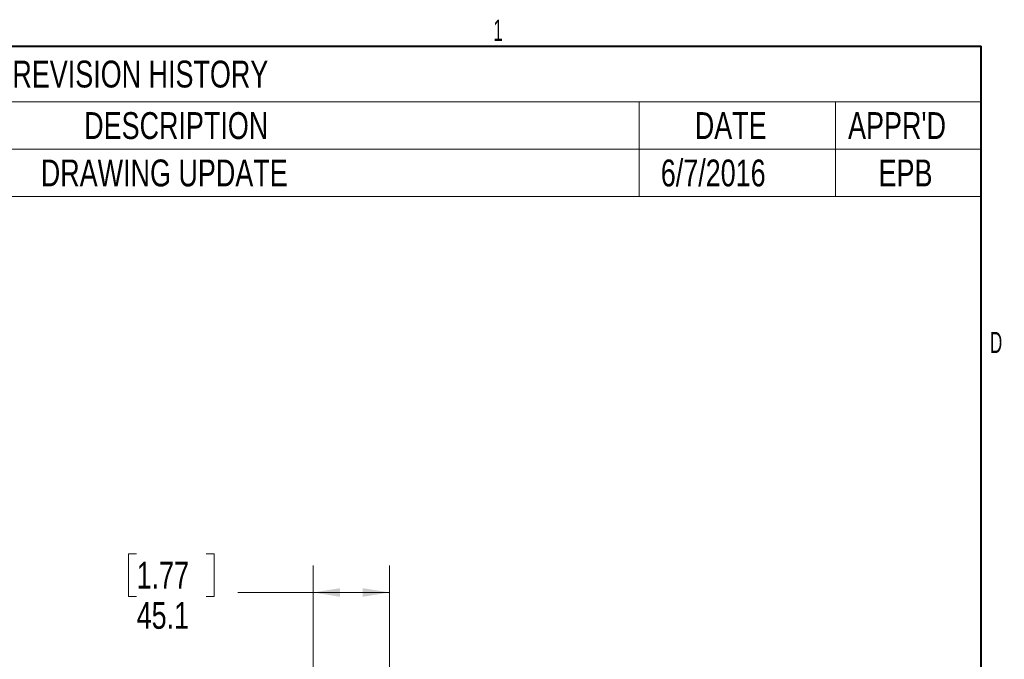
# Model space of a CAD drawing. Header units: millimetres. Extents: x 9 to 550, y 15 to 417.
# Tile 39 of 39: x 432 to 549, y 340 to 416. Entities that reach past the tile are written whole.
import ezdxf

# ---------------------------------------------------------------- set-up
doc = ezdxf.new("R2010")
doc.units = ezdxf.units.MM
doc.styles.add('SLDTEXTSTYLE0', font='TXT', dxfattribs={"width": 0.75})
doc.styles.add('SLDTEXTSTYLE1', font='TXT', dxfattribs={"width": 0.605})
doc.dimstyles.new('SLDDIMSTYLE0', dxfattribs={"dimtxt": 3.175, "dimasz": 3.175, "dimexe": 0, "dimexo": 0.0625, "dimgap": 0.79375, "dimtad": 0, "dimtih": 1, "dimtoh": 1, "dimdec": 1, "dimlfac": 5, "dimrnd": 1e-09, "dimzin": 12, "dimdsep": 46, "dimtxsty": 'SLDTEXTSTYLE0', "dimsah": 1, "dimcen": 0.09, "dimadec": 0, "dimazin": 3, "dimtfac": 1, "dimtdec": 1, "dimtofl": 0, "dimtmove": 0, "dimatfit": 3, "dimfxl": 1, "dimfrac": 2, "dimtolj": 1, "dimtzin": 12, "dimarcsym": 0})

# ---------------------------------------------------------------- blocks, each defined once
blk = doc.blocks.new('SW_TABLEANNOTATION_0')
at = {"color": 0, "linetype": 'Continuous', "lineweight": 0}
for p, q in [((192.33, 0), (0, 0)), ((192.33, -17.77), (192.33, 0)), ((0, -6.56), (192.33, -6.56)), ((151.92, -6.56), (151.92, -12.16)), ((175.1, -6.56), (175.1, -12.16)), ((0, -12.16), (192.33, -12.16)), ((151.92, -12.16), (151.92, -17.77)), ((175.1, -12.16), (175.1, -17.77)), ((0, -17.77), (192.33, -17.77))]:
    blk.add_line(p, q, dxfattribs=at)
at = {"color": 0, "linetype": 'Continuous', "lineweight": 0, "char_height": 3.175, "attachment_point": 1, "style": 'SLDTEXTSTYLE0'}
for s, insert in [('REVISION HISTORY', (77.8, -1.7)), ('DESCRIPTION', (86.29, -7.79)), ('DATE', (158.48, -7.79)), ("APPR'D", (176.6, -7.79)), ('DRAWING UPDATE', (81.16, -13.39)), ('6/7/2016', (154.46, -13.39)), ('EPB', (180.21, -13.39))]:
    blk.add_mtext(s, dxfattribs=dict(at, insert=insert))
blk = doc.blocks.new('_D_8')
at = {"color": 7, "linetype": 'Continuous', "lineweight": 0}
for p, q in [((446.26, 352.76), (445.3, 352.76)), ((445.3, 352.76), (445.3, 347.72)), ((454.47, 352.76), (455.44, 352.76)), ((455.44, 352.76), (455.44, 347.72)), ((467.14, 338.21), (467.14, 351.36)), ((476.16, 312.35), (476.16, 351.36)), ((467.14, 348.18), (458.23, 348.18)), ((476.16, 348.18), (467.14, 348.18)), ((445.3, 347.72), (446.26, 347.72)), ((455.44, 347.72), (454.47, 347.72))]:
    blk.add_line(p, q, dxfattribs=at)
for points in [[(467.14, 348.18), (470.32, 347.67), (470.32, 348.69)], [(476.16, 348.18), (472.98, 348.69), (472.98, 347.67)]]:
    blk.add_solid(points, dxfattribs=at)
at = {"color": 7, "linetype": 'Continuous', "lineweight": 0, "char_height": 3.175, "attachment_point": 1, "style": 'SLDTEXTSTYLE0'}
for s, insert in [('1.77', (446.26, 351.81)), ('45.1', (446.26, 347.06))]:
    blk.add_mtext(s, dxfattribs=dict(at, insert=insert))

msp = doc.modelspace()

# ---------------------------------------------------------------- linework, layer by layer
at = {"color": 7, "linetype": 'Continuous', "lineweight": 40}
for p in [(12.7, 412.75), (546.1, 19.05)]:
    msp.add_line(p, (546.1, 412.75), dxfattribs=at)

# ---------------------------------------------------------------- block references
at = {"color": 7, "linetype": 'Continuous', "lineweight": 0}
msp.add_blockref('SW_TABLEANNOTATION_0', (353.767, 412.75), dxfattribs=at)

# ---------------------------------------------------------------- texts
at = {"color": 7, "linetype": 'Continuous', "lineweight": 0, "char_height": 2.5, "attachment_point": 2, "style": 'SLDTEXTSTYLE1'}
for s, insert in [('1', (488.979, 415.891)), ('D', (547.867, 378.983))]:
    msp.add_mtext(s, dxfattribs=dict(at, insert=insert))

# ---------------------------------------------------------------- dimensions: what is measured, and where the dimension line sits
at = {"color": 7, "linetype": 'Continuous', "lineweight": 0}
dim = msp.add_linear_dim(base=(476.159, 348.182), p1=(467.145, 336.942), p2=(476.159, 311.076), dimstyle='SLDDIMSTYLE0', dxfattribs=at)
dim.commit()
dim.dimension.update_dxf_attribs({"geometry": '_D_8', "text_midpoint": (450.368, 348.182), "dimtype": 160})

doc.saveas('drawing.dxf')
